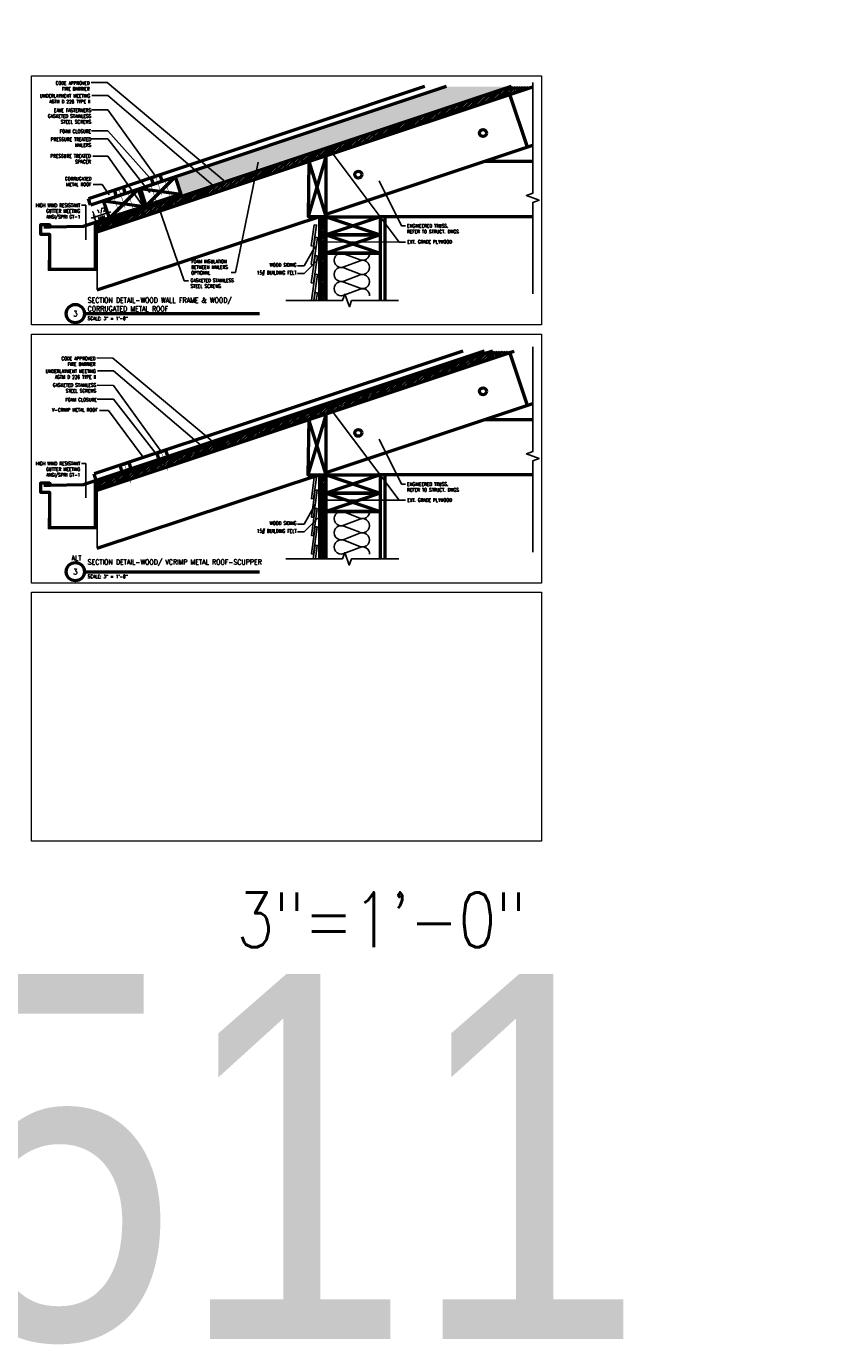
# Model space of a CAD drawing. Header units: inches. Extents: x -3803 to 30720, y -3756 to 4522.
# Tile 36 of 52: x 28753 to 28840, y 3597 to 3742. Entities that reach past the tile are written whole.
import ezdxf
from ezdxf.xclip import XClip

# ---------------------------------------------------------------- set-up
doc = ezdxf.new("R2010")
doc.units = ezdxf.units.IN
doc.header["$LTSCALE"] = 0.011
doc.header["$MEASUREMENT"] = 0
doc.header["$XCLIPFRAME"] = 0
doc.header["$PDMODE"] = 1
doc.layers.get('0').update_dxf_attribs({"linetype": 'CONTINUOUS'})
doc.layers.get('Defpoints').update_dxf_attribs({"linetype": 'CONTINUOUS'})
for name, color, linetype in [('A-elev-5', 5, 'CONTINUOUS'), ('A-elev-8', 8, 'CONTINUOUS'), ('Fasteners', 9, 'CONTINUOUS'), ('Flashing', 5, 'CONTINUOUS'), ('Hatch', 254, 'CONTINUOUS'), ('Object', 7, 'CONTINUOUS'), ('TEXT', 2, 'CONTINUOUS')]:
    doc.layers.add(name, color=color, linetype=linetype)
for name, color, linetype, lineweight in [('A-STAIRS', 3, 'CONTINUOUS', 0), ('A-STRC-IDEN-48', 144, 'CONTINUOUS', 50), ('DIM', 4, 'CONTINUOUS', 13), ('G-HATCH', 8, 'CONTINUOUS', 25), ('G-NOTE', 134, 'CONTINUOUS', 18), ('G-PEN0', 174, 'CONTINUOUS', 13), ('G-PEN2', 8, 'CONTINUOUS', 25), ('G-PEN3', 2, 'CONTINUOUS', 35), ('G-PEN4', 4, 'CONTINUOUS', 50), ('Panels', 6, 'CONTINUOUS', 50)]:
    doc.layers.add(name, color=color, linetype=linetype, lineweight=lineweight)
doc.layers.add('MS_NONPLOT', color=7, linetype='CONTINUOUS', lineweight=0, plot=False)
doc.styles.add('ROM_SML_004', font='ROMANS.shx', dxfattribs={"width": 0.8, "height": 0.375})
doc.styles.add('ROMANS', font='romans.shx')
doc.styles.add('ROMANS-LRG', font='romans.shx', dxfattribs={"width": 0.75, "height": 0.1875})
doc.styles.add('ROMANS_SML_012', font='ROMANS.shx', dxfattribs={"width": 0.8, "height": 1.125})
doc.dimstyles.new('DIM_004', dxfattribs={"dimscale": 4, "dimtxt": 0.09375, "dimasz": 0.09375, "dimexe": 0.125, "dimexo": 0.09375, "dimgap": 0.03125, "dimtad": 1, "dimdec": 4, "dimrnd": 0.0625, "dimzin": 15, "dimdsep": 46, "dimlunit": 4, "dimtxsty": 'ROMANS', "dimblk1": 'ARCHTICK', "dimblk2": 'ARCHTICK', "dimsah": 1, "dimcen": 0.0625, "dimdle": 0.09375, "dimclrd": 256, "dimclre": 256, "dimclrt": 134, "dimadec": 0, "dimazin": 0, "dimtfac": 1, "dimtdec": 4, "dimtix": 1, "dimtmove": 2, "dimatfit": 3, "dimldrblk": 'ARCHTICK', "dimfxl": 1, "dimtvp": 1.2, "dimfrac": 2, "dimtolj": 1, "dimtzin": 15, "dimarcsym": 0})
doc.dimstyles.new('DIM_004 Leader', dxfattribs={"dimscale": 4, "dimtxt": 0.09375, "dimasz": 0.09375, "dimexe": 0.125, "dimexo": 0.09375, "dimgap": 0.03125, "dimtad": 0, "dimjust": 2, "dimdec": 4, "dimrnd": 0.0625, "dimzin": 15, "dimdsep": 46, "dimlunit": 4, "dimtxsty": 'ROMANS', "dimcen": 0.0625, "dimdle": 0.09375, "dimclrd": 256, "dimclre": 256, "dimclrt": 256, "dimadec": 0, "dimazin": 0, "dimtfac": 1, "dimtdec": 4, "dimtix": 1, "dimtmove": 2, "dimatfit": 3, "dimfxl": 1, "dimtvp": 1.2, "dimfrac": 2, "dimtolj": 1, "dimtzin": 15, "dimarcsym": 0})

# ---------------------------------------------------------------- blocks, each defined once
blk = doc.blocks.new('WOOD ROOF SECTION CUT 1')
at = {"layer": 'A-STAIRS', "ltscale": 10, "true_color": 0xc7c8ca}
h = blk.add_hatch(dxfattribs=at)
h.set_pattern_fill('ANSI31', color=9)
h.set_pattern_definition([(45, (-29769.1231, -3788.30889), (-0.08838834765, 0.08838834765), [])])
h.paths.add_polyline_path([(27.59, 16.87), (27.59, 17.67), (-28.03, -0.87), (-28.02, -1.66)])
at = {"layer": 'Hatch', "ltscale": 10, "true_color": 0xc7c8ca}
h = blk.add_hatch(dxfattribs=at)
h.set_pattern_fill('AR-SAND', color=9, scale=0.5)
h.paths.add_polyline_path([(-19.49, 4.35), (27.59, 20.04), (27.59, 17.88), (-18.85, 2.45)])
at = {"color": 3, "ltscale": 10}
for p, q in [((-28.03, -0.87), (27.59, 17.67)), ((-2.63, 6.8), (27.59, 16.87))]:
    blk.add_line(p, q, dxfattribs=at)
at = {"layer": 'DIM', "ltscale": 10}
blk.add_line((-28.03, -8), (-28.03, -1.66), dxfattribs=at)
at = {"layer": 'Fasteners', "const_width": 0.04}
for points in [[(-33.3, -0.77), (-33.48, -0.77), (-33.66, -0.77)], [(-33.3, -1.27), (-33.66, -1.27)], [(-33.48, -1.27), (-33.48, -0.77)]]:
    blk.add_lwpolyline(points, dxfattribs=at)
at = {"layer": 'G-PEN3', "const_width": 0.0239}
for points in [[(-22.11, 1.31), (27.59, 17.88)], [(-28.21, -0.82), (-0.04, 8.58)]]:
    blk.add_lwpolyline(points, dxfattribs=at)
at = {"layer": 'G-PEN4', "ltscale": 10}
for p, q in [((19.07, 7.6), (17.14, 13.39)), ((-2.95, 0.27), (27.59, 10.47)), ((-2.95, 6.7), (-4.95, 0.03)), ((-2.95, 0.03), (-4.84, 6.07)), ((27.59, 6.03), (14.31, 6.03)), ((-19.49, 4.35), (-22.65, 1.18)), ((-23.52, 3), (-26.68, -0.16)), ((-23.28, 3.08), (-18.85, 2.45)), ((-27.31, 1.74), (-22.89, 1.12)), ((-28.03, -8), (-3.64, 0.03)), ((2.95, 0), (-2.95, -2)), ((-2.95, 0), (2.95, -2)), ((2.95, 0.03), (27.59, 0.03)), ((2.95, -2), (-2.95, -4)), ((-2.95, -2), (2.95, -4))]:
    blk.add_line(p, q, dxfattribs=at)
for points in [[(27.59, 16.87), (27.59, 17.67), (-28.03, -0.87), (-28.02, -1.66), (27.59, 16.87)], [(-23.28, 3.08), (-19.49, 4.35), (-18.85, 2.45)]]:
    blk.add_lwpolyline(points, dxfattribs=at)
at = {"layer": 'G-PEN4', "ltscale": 10, "flags": 128}
blk.add_lwpolyline([(-2.95, 0.03), (-2.95, 6.7), (-4.85, 6.06), (-4.95, 0.03)], close=True, dxfattribs=at)
at = {"layer": 'G-PEN4', "ltscale": 10}
for points in [[(-23.28, 3.08), (-19.49, 4.35), (-18.85, 2.45), (-22.65, 1.18)], [(-22.1, 4.27), (-21.15, 4.58), (-20.91, 3.87), (-21.86, 3.56)], [(-27.31, 1.74), (-23.52, 3), (-22.89, 1.1), (-26.68, -0.16)], [(-26.13, 2.92), (-25.18, 3.24), (-24.94, 2.53), (-25.89, 2.21)], [(-2.95, 0), (2.95, 0), (2.95, -2), (-2.95, -2)], [(-2.95, -2), (2.95, -2), (2.95, -4), (-2.95, -4)]]:
    blk.add_lwpolyline(points, close=True, dxfattribs=at)
for centre in [(14.2, 9.16), (0.55, 4.61)]:
    blk.add_circle(centre, 0.375, dxfattribs=at)
at = {"layer": 'Panels'}
for p, q in [((27.59, 20.83), (-28.97, 1.97)), ((27.59, 20.04), (-28.74, 1.26)), ((-28.74, 1.26), (-28.97, 1.97))]:
    blk.add_line(p, q, dxfattribs=at)
for points in [[(-18.92, 2.44), (-29.56, -1.08), (-33.14, -1.16), (-33.85, -1.16)], [(-33.21, -1.9), (-33.21, -5.75), (-28.21, -5.75), (-28.21, -0.82), (-28.21, -0.82)]]:
    blk.add_lwpolyline(points, dxfattribs=at)
blk.add_lwpolyline([(-33.83, -1.02), (-33.21, -1.02, 0.86034), (-33.21, -0.9), (-34.21, -0.9), (-34.21, -1.9), (-33.21, -1.9), (-33.21, -2.71)], format="xyb", dxfattribs=at)
blk = doc.blocks.new('scheme 04')
at = {"layer": 'A-STAIRS', "ltscale": 10, "true_color": 0xc7c8ca}
h = blk.add_hatch(dxfattribs=at)
h.set_pattern_fill('ANSI31', color=9)
h.set_pattern_definition([(45, (-30004.55113, -3730.3617), (-0.08838834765, 0.08838834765), [])])
h.paths.add_polyline_path([(-253.23, -60.03), (-252.48, -60.03), (-252.51, 35.98), (-253.23, 36)])
at = {"layer": 'G-PEN0'}
h = blk.add_hatch(dxfattribs=at)
h.set_pattern_fill('AR-CONC', color=256, scale=0.75, style=0)
h.set_pattern_definition([(50, (-30029.301, -3748.3325), (5.3794514, -0.470641), [0.5625, -6.1875]), (355, (-30029.301, -3748.3325), (-1.040635, 5.641441), [0.45, -4.95]), (100.451444, (-30028.853, -3748.3717), (4.33881635, 5.1707999), [0.4780514, -5.2585658]), (46.1842, (-30029.301, -3746.8325), (8.00431, -1.2413946), [0.84375, -9.28125]), (96.635635, (-30028.634, -3746.936), (7.0099646, 7.3058895), [0.7170776, -7.8878532]), (351.184164, (-30029.301, -3746.8325), (7.0099646, 7.3058895), [0.675, -7.425]), (21, (-30028.551, -3747.2075), (4.4768029, -3.0196417), [0.5625, -6.1875]), (326, (-30028.551, -3747.2075), (1.824865, 5.4386253), [0.45, -4.95]), (71.451445, (-30028.178, -3747.459), (6.3016678, 2.41898365), [0.4780514, -5.2585658]), (37.5, (-30029.3011, -3748.3325), (0.09119891, 2.4967039), [0, -4.89, 0, -5.025, 0, -4.96875]), (7.5, (-30029.3011, -3748.3325), (1.97302153, 2.95808784), [0, -2.865, 0, -4.7775, 0, -1.89375]), (327.5, (-30030.9736, -3748.3325), (4.00366827, -0.16916154), [0, -1.875, 0, -5.85, 0, -7.7625]), (317.5, (-30031.7236, -3748.3325), (4.37389627, 0.75078737), [0, -2.4375, 0, -3.885, 0, -5.5125])])
h.paths.add_polyline_path([(-381.73, 36), (-381.73, 30), (-364.43, 30), (-364.43, 36)])
at = {"layer": 'A-elev-5', "ltscale": 10}
for p, q in [((-381.73, 36), (-364.43, 36)), ((-381.73, 30), (-364.43, 30))]:
    blk.add_line(p, q, dxfattribs=at)
at = {"layer": 'Flashing', "const_width": 0.0239}
for points in [[(-383.67, 36.12), (-364.4, 36.12)], [(-253.36, 36), (-253.36, -60.03)]]:
    blk.add_lwpolyline(points, dxfattribs=at)
at = {"layer": 'G-PEN2'}
for points in [[(-253.8, 35.07), (-254.12, 32.77), (-253.87, 32.74), (-253.55, 35.06)], [(-253.71, 33.72), (-254.12, 30.75), (-253.87, 30.72), (-253.46, 33.7)], [(-253.71, 31.7), (-254.12, 28.74), (-253.87, 28.7), (-253.46, 31.68)], [(-253.71, 29.68), (-254.12, 26.72), (-253.87, 26.68), (-253.46, 29.66)], [(-253.71, 27.66), (-254.12, 24.7), (-253.87, 24.67), (-253.46, 27.65)]]:
    blk.add_lwpolyline(points, close=True, dxfattribs=at)
at = {"layer": 'G-PEN4', "ltscale": 10}
for p, q in [((-253.23, 36), (-253.23, -60.03)), ((-246.09, 35.97), (-246.09, -60.05))]:
    blk.add_line(p, q, dxfattribs=at)
blk.add_lwpolyline([(-252.48, -60.03), (-252.48, 31.97), (-246.58, 31.97), (-246.58, -60.03)], dxfattribs=at)
blk.add_blockref('WOOD ROOF SECTION CUT 1', (-249.53, 35.97))
blk = doc.blocks.new('_ArchTick')
at = {"color": 0, "linetype": 'ByBlock', "const_width": 0.15}
blk.add_lwpolyline([(-0.5, -0.5), (0.5, 0.5)], dxfattribs=at)
blk = doc.blocks.new('*D174')
at = {"layer": 'Defpoints', "color": 0, "ltscale": 10, "transparency": 16777216}
for p in [(-40.64, 13.33), (-39.22, 13.8), (-39, 13.14)]:
    blk.add_point(p, dxfattribs=at)
at = {"layer": 'DIM', "lineweight": -2, "ltscale": 10, "transparency": 16777216}
for p, q in [((-40.42, 12.67), (-39, 13.14)), ((-39.1, 13.44), (-38.84, 12.67)), ((-39, 13.14), (-38.64, 13.26)), ((-40.42, 12.67), (-40.78, 12.55)), ((-40.52, 12.97), (-40.26, 12.19))]:
    blk.add_line(p, q, dxfattribs=at)
at = {"layer": 'DIM', "lineweight": -2, "ltscale": 10, "transparency": 16777216, "xscale": 0.375, "yscale": 0.375, "zscale": 0.375}
for p, rotation in [((-39, 13.14), 198.4349488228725), ((-40.42, 12.67), 18.43494882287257)]:
    blk.add_blockref('_ArchTick', p, dxfattribs=dict(at, rotation=rotation))
at = {"layer": 'DIM', "color": 134, "ltscale": 10, "transparency": 16777216, "insert": (-39.84, 13.3), "char_height": 0.375, "attachment_point": 5, "rotation": 18.4349, "style": 'ROMANS'}
blk.add_mtext('\\A1;1 1/2"', dxfattribs=at)
blk = doc.blocks.new('2_12_ins')
for p, q in [((-0.678, 2.532), (-1.822, 2.967)), ((-0.678, 2.467), (-1.822, 2.032)), ((-0.678, 1.532), (-1.822, 1.967)), ((-0.678, 1.532), (-1.822, 1.967)), ((-0.678, 1.467), (-1.822, 1.032)), ((-0.678, 1.467), (-1.822, 1.032)), ((-0.678, 0.533), (-1.822, 0.967)), ((-0.678, 0.467), (-1.822, 0.033))]:
    blk.add_line(p, q)
for centre, start, end in [((-2, 2.5), 69.20394, 290.79606), ((-0.5, 3), 249.20394, 359.99327), ((-2, 1.5), 69.20394, 290.79606), ((-2, 1.5), 69.20394, 290.79606), ((-0.5, 2), 250.40449, 110.79606), ((-2, 0.5), 69.20394, 290.79606), ((-0.5, 1), 249.20394, 109.59551), ((-0.5, 0), 0.00673, 110.79606)]:
    blk.add_arc(centre, 0.5, start, end)
blk = doc.blocks.new('N')
at = {"ltscale": 10}
blk.add_line((-12.15743, 21.29879), (-12.12125, 21.19023), dxfattribs=at)
for points in [[(-40.14623, 4.71755), (-40.14623, 11.84857)], [(-40.33399, 6.97451), (-45.33399, 6.97528), (-45.33399, 8.89906)]]:
    blk.add_lwpolyline(points, dxfattribs=at)
at = {"layer": 'A-elev-8', "ltscale": 10}
blk.add_line((-45.33399, 7.97449), (-45.45899, 7.97449), dxfattribs=at)
blk.add_lwpolyline([(-40.14621, 6.84949), (-45.45899, 6.8503), (-45.45899, 7.97449)], dxfattribs=at)
at = {"layer": 'G-PEN3', "ltscale": 10, "const_width": 0.05}
for points in [[(-37.6778, 15.90654), (-37.91497, 15.82748)], [(-37.79638, 15.86701), (-37.08245, 13.72522)], [(-34.17211, 16.25594), (-34.40928, 16.17688)], [(-34.29069, 16.21641), (-33.22973, 13.17262)], [(-33.6459, 17.25051), (-33.88307, 17.17145)], [(-33.6459, 17.25051), (-33.88307, 17.17145)], [(-33.76448, 17.21098), (-33.05055, 15.06919)], [(-32.84943, 16.69683), (-32.61226, 16.77589)], [(-32.84943, 16.69683), (-32.61226, 16.77589)], [(-32.73084, 16.73636), (-31.75334, 13.66475)], [(-45.94628, 11.56309), (-41.68052, 11.64072), (-31.04079, 15.16134)], [(-38.20401, 14.91197), (-38.44118, 14.83291)], [(-38.20401, 14.91197), (-38.44118, 14.83291)], [(-38.3226, 14.87244), (-37.26164, 11.82865)], [(-36.88133, 15.35286), (-36.64416, 15.43192)], [(-36.76275, 15.39239), (-35.78524, 12.32078)]]:
    blk.add_lwpolyline(points, dxfattribs=at)
blk.add_lwpolyline([(-40.3332, 11.97022), (-40.33399, 6.97449), (-45.33399, 6.97528), (-45.33399, 10.82364), (-46.33399, 10.82364), (-46.33399, 11.82364), (-45.33399, 11.82364, -1), (-45.33399, 11.69864), (-45.94628, 11.69864)], format="xyb", dxfattribs=at)
at = {"layer": 'Object', "linetype": 'Continuous'}
for points in [[(7.5171, 4.272), (7.5171, 14.27723), (8.20397, 14.52723), (6.83024, 15.02723), (7.5171, 15.27723), (7.5171, 27.42113)], [(-19.49809, 3.54338), (-13.29721, 3.54338), (-13.04721, 4.23025), (-12.54721, 2.85651), (-12.29721, 3.54338), (-7.15594, 3.54338)]]:
    blk.add_lwpolyline(points, dxfattribs=at)
ref = blk.add_blockref('scheme 04', (237.41204, -23.25202))
XClip(ref).set_block_clipping_path([(-284.4788532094, 26.8194975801), (-229.8949382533, 50.2027107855)])
at = {"layer": 'G-NOTE', "char_height": 0.375, "attachment_point": 3, "style": 'ROM_SML_004'}
for s, width, insert in [('CODE APPROVED\\PFIRE BARRIER', 7.8244588, (-40.95577, 27.52999)), ('UNDERLAYMENT MEETING\\PASTM D 226 TYPE II', 7.8244588, (-40.89836, 26.1301)), ('\\A1;EAVE FASTERNERS\\PGASKETED{\\A0; STAINLESS STEEL SCREWS}', 5.8915306, (-40.78987, 24.54295)), ('FOAM CLOSURE', 5.8915306, (-40.78987, 22.24881)), (' PRESSURE TREATED NAILERS', 5.8915306, (-40.78987, 21.36979)), ('\\A1;PRESSURE TREATED\\PSPACER', 7.8244588, (-40.82789, 19.55077)), ('HIGH WIND RESISTANT GUTTER MEETING ANSI/SPRI GT-1', 5.8915306, (-41.98866, 14.15347)), ('\\pxql;ENGINEERED TRUSS.\\PREFER TO STRUCT. DWGS', 5.8915306, (-0.34316, 11.89982)), ('EXT. GRADE PLYWOOD', 5.8915306, (-1.32021, 10.16082)), ('\\pxql;FOAM INSULATION BETWEEN NAILERS OPTIONAL', 5.8915306, (-23.95689, 8.00793)), ('WOOD SIDING', 5.8915306, (-18.33311, 7.62705)), ('\\pxql;GASKETED STAINLESS STEEL SCREWS', 5.8915306, (-24.02292, 5.93105)), ('15# BUILDING FELT', 5.8915306, (-18.33311, 6.77845))]:
    blk.add_mtext_dynamic_manual_height_columns(s, width=width, gutter_width=1.875, heights=[0], dxfattribs=dict(at, insert=insert))
at = {"layer": 'G-NOTE', "insert": (-39.35424, 12.90337), "char_height": 0.375, "attachment_point": 3, "rotation": 19.1158991, "style": 'ROM_SML_004'}
blk.add_mtext_dynamic_manual_height_columns('MIN', width=5.8915306, gutter_width=1.875, heights=[0], dxfattribs=at)
at = {"layer": 'DIM', "ltscale": 10}
dim = blk.add_aligned_dim(p1=(-40.63867, 13.32591), p2=(-39.21565, 13.80025), distance=-0.69275, dimstyle='DIM_004', dxfattribs=at)
dim.commit()
dim.dimension.update_dxf_attribs({"geometry": '*D174', "text_midpoint": (-39.83798, 13.29552)})
at = {"layer": 'G-NOTE'}
for points in [[(-26.2791, 16.6975), (-39.02405, 27.39119), (-40.78526, 27.39926)], [(-27.42801, 16.13989), (-38.96664, 25.99129), (-40.72785, 25.99937)], [(-33.74262, 17.14539), (-38.98317, 24.4022), (-40.74438, 24.41028)], [(-34.08962, 16.63443), (-38.98317, 22.10806), (-40.74438, 22.11613)], [(-34.36048, 15.35648), (-38.98317, 21.22903), (-40.74438, 21.23711)], [(-35.00229, 13.67364), (-38.981, 19.35657), (-40.59013, 19.35657)], [(-14.53486, 19.848), (-7.09267, 9.94457), (-6.39056, 9.94457)], [(-22.53158, 18.67108), (-24.99084, 6.61501), (-25.487, 6.61501)], [(-9.28706, 16.64045), (-6.8412, 11.71797), (-6.39047, 11.71797)], [(-41.37013, 10.19234), (-41.37208, 13.98881), (-41.85045, 13.98881)], [(-33.39863, 13.71534), (-30.6201, 5.69803), (-30.12394, 5.69803)], [(-16.28669, 9.47452), (-17.48663, 7.34316), (-18.20016, 7.34316)], [(-15.27983, 9.95673), (-7.09267, 9.94457), (-6.39056, 9.94457)], [(-15.96197, 8.02938), (-17.48663, 6.49456), (-18.20016, 6.49456)]]:
    blk.add_leader(points, dimstyle='DIM_004 Leader', override={"dimgap": 0.03125, "dimtad": 0}, dxfattribs=at)
blk = doc.blocks.new('1D')
at = {"layer": 'A-STAIRS', "ltscale": 10, "true_color": 0xc7c8ca}
h = blk.add_hatch(dxfattribs=at)
h.set_pattern_fill('ANSI31', color=9)
h.set_pattern_definition([(45, (-29789.71284, -3776.47444), (-0.08838834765, 0.08838834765), [])])
h.paths.add_polyline_path([(-3, 25.38), (-5.37, 25.38), (-48.61, 10.96), (-48.61, 10.17)])
h = blk.add_hatch(dxfattribs=at)
h.set_pattern_fill('ANSI31', color=9)
h.set_pattern_definition([(45, (-29775.60763, -3754.49957), (-0.08838834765, 0.08838834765), [])])
h.paths.add_polyline_path([(-24.29, 2.66), (-23.56, 2.66), (-23.57, 11.84), (-24.29, 11.86)])
at = {"color": 3, "ltscale": 10}
for p, q in [((-48.61, 10.96), (-5.37, 25.38)), ((-23.22, 18.64), (-3, 25.38))]:
    blk.add_line(p, q, dxfattribs=at)
at = {"ltscale": 10}
blk.add_line((-20.63, 20.41), (-20.59, 20.3), dxfattribs=at)
for points in [[(-48.61, 3.83), (-48.61, 10.96)], [(-48.8, 6.09), (-53.8, 6.09), (-53.8, 8.01)]]:
    blk.add_lwpolyline(points, dxfattribs=at)
at = {"layer": 'A-elev-8', "ltscale": 10}
blk.add_line((-53.8, 7.09), (-53.93, 7.09), dxfattribs=at)
blk.add_lwpolyline([(-48.61, 5.96), (-53.93, 5.96), (-53.93, 7.09)], dxfattribs=at)
at = {"layer": 'DIM', "ltscale": 10}
blk.add_line((-48.61, 3.83), (-48.61, 10.17), dxfattribs=at)
at = {"layer": 'Fasteners', "const_width": 0.04}
for points in [[(-53.89, 11.06), (-54.07, 11.06), (-54.25, 11.06)], [(-53.89, 10.56), (-54.25, 10.56)], [(-54.07, 10.56), (-54.07, 11.06)]]:
    blk.add_lwpolyline(points, dxfattribs=at)
at = {"layer": 'Flashing', "const_width": 0.0239}
blk.add_lwpolyline([(-24.42, 11.86), (-24.42, 2.66)], dxfattribs=at)
at = {"layer": 'G-PEN2'}
for points in [[(-24.86, 11.55), (-25.17, 9.25), (-24.92, 9.22), (-24.61, 11.54)], [(-24.77, 10.2), (-25.17, 7.23), (-24.92, 7.2), (-24.52, 10.18)], [(-24.77, 8.18), (-25.17, 5.21), (-24.92, 5.18), (-24.52, 8.16)], [(-24.77, 6.16), (-25.17, 3.2), (-24.92, 3.16), (-24.52, 6.14)]]:
    blk.add_lwpolyline(points, close=True, dxfattribs=at)
blk.add_lwpolyline([(-24.72, 2.66), (-24.52, 4.12), (-24.77, 4.14), (-24.97, 2.66)], dxfattribs=at)
at = {"layer": 'G-PEN3', "const_width": 0.0239}
for points in [[(-42.7, 13.14), (-6.02, 25.38)], [(-48.8, 11.02), (-20.63, 20.41)]]:
    blk.add_lwpolyline(points, dxfattribs=at)
at = {"layer": 'G-PEN3', "ltscale": 10, "const_width": 0.05}
for points in [[(-41.49, 14.49), (-41.73, 14.41)], [(-41.49, 14.49), (-41.73, 14.41)], [(-41.61, 14.45), (-40.9, 12.31)], [(-54.41, 10.68), (-50.15, 10.75), (-39.51, 14.28)], [(-45.53, 13.15), (-45.76, 13.07)], [(-45.65, 13.11), (-44.93, 10.97)]]:
    blk.add_lwpolyline(points, dxfattribs=at)
blk.add_lwpolyline([(-48.8, 11.08), (-48.8, 6.09), (-53.8, 6.09), (-53.8, 9.94), (-54.8, 9.94), (-54.8, 10.94), (-53.8, 10.94, -1), (-53.8, 10.81), (-54.41, 10.81)], format="xyb", dxfattribs=at)
at = {"layer": 'G-PEN4', "ltscale": 10}
for p, q in [((-1.52, 19.44), (-3.45, 25.23)), ((-23.54, 12.1), (-0.95, 19.65)), ((-23.54, 18.53), (-25.54, 11.86)), ((-23.54, 11.86), (-25.43, 17.9)), ((-0.95, 17.87), (-6.28, 17.87)), ((-48.61, 3.83), (-24.23, 11.87)), ((-24.29, 11.86), (-24.29, 2.66)), ((-17.64, 11.83), (-23.54, 9.83)), ((-23.54, 11.83), (-17.64, 9.83)), ((-17.64, 11.87), (-0.95, 11.87)), ((-17.14, 11.83), (-17.14, 2.66)), ((-17.64, 9.83), (-23.54, 7.83)), ((-23.54, 9.83), (-17.64, 7.83))]:
    blk.add_line(p, q, dxfattribs=at)
for points in [[(-5.37, 25.38), (-48.61, 10.96), (-48.61, 10.17), (-3, 25.38)], [(-23.54, 2.66), (-23.54, 7.83), (-17.64, 7.83), (-17.64, 2.66)]]:
    blk.add_lwpolyline(points, dxfattribs=at)
at = {"layer": 'G-PEN4', "ltscale": 10, "flags": 128}
blk.add_lwpolyline([(-23.54, 11.86), (-23.54, 18.53), (-25.44, 17.9), (-25.54, 11.86)], close=True, dxfattribs=at)
at = {"layer": 'G-PEN4', "ltscale": 10}
for points in [[(-42.07, 14.23), (-41.12, 14.55), (-40.88, 13.83), (-41.83, 13.52)], [(-46.1, 12.89), (-45.15, 13.2), (-44.91, 12.49), (-45.86, 12.17)], [(-23.54, 11.83), (-17.64, 11.83), (-17.64, 9.83), (-23.54, 9.83)], [(-23.54, 9.83), (-17.64, 9.83), (-17.64, 7.83), (-23.54, 7.83)]]:
    blk.add_lwpolyline(points, close=True, dxfattribs=at)
for centre in [(-6.39, 20.99), (-20.04, 16.44)]:
    blk.add_circle(centre, 0.375, dxfattribs=at)
at = {"layer": 'Object', "linetype": 'Continuous'}
for points in [[(-0.95, 3.39), (-0.95, 13.39), (-0.26, 13.64), (-1.64, 14.14), (-0.95, 14.39), (-0.95, 25.86)], [(-27.97, 2.66), (-21.77, 2.66), (-21.52, 3.34), (-21.02, 1.97), (-20.77, 2.66), (-15.62, 2.66)]]:
    blk.add_lwpolyline(points, dxfattribs=at)
at = {"layer": 'Panels'}
for p, q in [((-8.62, 25.38), (-48.94, 11.94)), ((-6.25, 25.38), (-48.71, 11.23)), ((-48.71, 11.23), (-48.94, 11.94))]:
    blk.add_line(p, q, dxfattribs=at)
for points in [[(-39.51, 14.28), (-50.15, 10.75), (-53.73, 10.68), (-54.43, 10.68)], [(-53.8, 9.94), (-53.8, 6.09), (-48.8, 6.09), (-48.8, 11.02), (-48.8, 11.02)]]:
    blk.add_lwpolyline(points, dxfattribs=at)
blk.add_lwpolyline([(-54.41, 10.81), (-53.8, 10.81, 0.86034), (-53.8, 10.94), (-54.8, 10.94), (-54.8, 9.94), (-53.8, 9.94), (-53.8, 9.12)], format="xyb", dxfattribs=at)
at = {"layer": 'G-HATCH', "xscale": 1.550123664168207, "yscale": 1.550123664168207, "zscale": 1.550123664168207}
blk.add_blockref('2_12_ins', (-18.8, 3.18), dxfattribs=at)
at = {"layer": 'G-NOTE', "char_height": 0.375, "attachment_point": 3, "style": 'ROM_SML_004'}
for s, width, insert in [('CODE APPROVED\\PFIRE BARRIER', 7.8245, (-48.8, 24.77)), ('UNDERLAYMENT MEETING\\PASTM D 226 TYPE II', 7.8245, (-48.75, 23.37)), ('GASKETED STAINLESS STEEL SCREWS', 5.8915, (-48.72, 21.86)), ('FOAM CLOSURE', 5.8915, (-48.64, 20.25)), ('V-CRIMP METAL ROOF', 5.8915, (-48.56, 19.14)), ('HIGH WIND RESISTANT GUTTER MEETING ANSI/SPRI GT-1', 5.8915, (-50.46, 13.27)), ('\\pxql;ENGINEERED TRUSS.\\PREFER TO STRUCT. DWGS', 5.8915, (-8.81, 11.01)), ('EXT. GRADE PLYWOOD', 5.8915, (-9.79, 9.27)), ('15# BUILDING FELT', 5.8915, (-26.8, 5.89)), ('WOOD SIDING', 5.8915, (-26.8, 6.74))]:
    blk.add_mtext_dynamic_manual_height_columns(s, width=width, gutter_width=1.88, heights=[0], dxfattribs=dict(at, insert=insert))
at = {"layer": 'G-NOTE'}
for points in [[(-35.81, 15.35), (-46.87, 24.63), (-48.63, 24.64)], [(-36.98, 14.84), (-46.82, 23.23), (-48.58, 23.24)], [(-41.59, 14.39), (-46.83, 21.64), (-48.59, 21.65)], [(-41.94, 13.85), (-46.83, 20.11), (-48.59, 20.12)], [(-43.57, 13.78), (-47.36, 18.88), (-48.35, 18.89)], [(-23, 18.96), (-15.56, 9.06), (-14.86, 9.06)], [(-17.76, 15.75), (-15.31, 10.83), (-14.86, 10.83)], [(-49.84, 9.31), (-49.84, 13.1), (-50.32, 13.1)], [(-23.75, 9.07), (-15.56, 9.06), (-14.86, 9.06)], [(-24.76, 8.59), (-25.96, 6.46), (-26.67, 6.46)], [(-24.43, 7.14), (-25.96, 5.61), (-26.67, 5.61)]]:
    blk.add_leader(points, dimstyle='DIM_004 Leader', override={"dimgap": 0.03125, "dimtad": 0}, dxfattribs=at)

msp = doc.modelspace()

# ---------------------------------------------------------------- linework, layer by layer
at = {"ltscale": 10}
msp.add_line((28770.6366848, 3723.2014186), (28770.6699866, 3723.1015132), dxfattribs=at)
at = {"layer": 'A-STRC-IDEN-48'}
for p, q in [((28759.4152751, 3710.0720297), (28778.5530213, 3710.0720297)), ((28759.4152751, 3681.8220297), (28778.5530213, 3681.8220297))]:
    msp.add_line(p, q, dxfattribs=at)
for centre in [(28758.4152751, 3710.0720297), (28758.4152751, 3710.0720297), (28758.4152751, 3681.8220297)]:
    msp.add_circle(centre, 1, dxfattribs=at)
at = {"layer": 'G-PEN3', "ltscale": 10, "const_width": 0.05}
msp.add_lwpolyline([(28777.7001314, 3727.8608862), (28777.4629605, 3727.7818292)], dxfattribs=at)
at = {"layer": 'MS_NONPLOT'}
for points in [[(28753.6008496, 3736.0941616), (28809.4008492, 3736.0941616), (28809.4008492, 3708.8284136), (28753.6008496, 3708.8284136)], [(28753.6008496, 3707.8284136), (28809.4008492, 3707.8284136), (28809.4008492, 3680.5784136), (28753.6008496, 3680.5784136)], [(28753.6008492, 3679.5784136), (28809.4008492, 3679.5784136), (28809.4008492, 3652.3284136), (28753.6008492, 3652.3284136)]]:
    msp.add_lwpolyline(points, close=True, dxfattribs=at)

# ---------------------------------------------------------------- block references
for name, p in [('N', (28800.9323116, 3707.9583076)), ('1D', (28809.4008492, 3680.5784136))]:
    msp.add_blockref(name, p)
ref = msp.add_blockref('scheme 04', (29123.8622352, 3687.7257325))
XClip(ref).set_block_clipping_path([(-395.2683086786, 26.8266464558), (-376.5909358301, 43.1458848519)])
at = {"layer": 'G-HATCH', "xscale": 1.550123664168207, "yscale": 1.550123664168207, "zscale": 1.550123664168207}
msp.add_blockref('2_12_ins', (28790.6043773, 3712.028679), dxfattribs=at)

# ---------------------------------------------------------------- texts
at = {"layer": 'A-STRC-IDEN-48', "char_height": 0.375, "width": 18.790885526, "attachment_point": 4, "line_spacing_factor": 0.903611, "style": 'ROMANS_SML_012'}
for s, insert in [('\\A1;\\pxsm1;{\\H1.5x;SECTION DETAIL-WOOD WALL FRAME & WOOD/ CORRUGATED METAL ROOF}', (28759.7621358, 3711.0666061)), ('\\A1;{\\H1.5x;ALT}', (28757.9922994, 3683.3195912)), ('\\A1;\\pxsm1;{\\H1.5x;SECTION DETAIL-WOOD/ VCRIMP METAL ROOF-SCUPPER}', (28759.7621358, 3682.7876109))]:
    msp.add_mtext(s, dxfattribs=dict(at, insert=insert))
at = {"layer": 'G-NOTE', "insert": (28760.1628914, 3725.0211057), "char_height": 0.375, "attachment_point": 3, "style": 'ROM_SML_004'}
msp.add_mtext_dynamic_manual_height_columns('CORRUGATED\\PMETAL ROOF', width=5.891530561, gutter_width=1.875, heights=[0], dxfattribs=at)
at = {"layer": 'G-NOTE', "line_spacing_factor": 0.903611, "style": 'ROMANS_SML_012'}
for s, insert, char_height, attachment_point in [('\\A1;3', (28758.4152751, 3710.0720297), 0.625, 5), ('\\A1;SCALE: 3" = 1\'-0"', (28759.7621358, 3709.5449604), 0.375, 4), ('\\A1;3', (28758.4152751, 3681.8220297), 0.625, 5), ('\\A1;SCALE: 3" = 1\'-0"', (28759.7621358, 3681.2949604), 0.375, 4)]:
    msp.add_mtext(s, dxfattribs=dict(at, insert=insert, char_height=char_height, attachment_point=attachment_point))
at = {"layer": 'MS_NONPLOT', "style": 'ROMANS-LRG', "width": 0.8}
msp.add_text('3"=1\'-0"', height=6, dxfattribs=at).set_placement((28776.0443321, 3640.71621))
at = {"layer": 'TEXT', "color": 2, "insert": (28703.4721203, 3637.8047344), "char_height": 39.978878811, "width": 1371.580484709, "attachment_point": 1}
msp.add_mtext('{\\fTechnic|b0|i0|c2|p2;a-511 }', dxfattribs=at)

# ---------------------------------------------------------------- leaders
at = {"layer": 'G-NOTE'}
msp.add_leader([(28762.0952222, 3723.0796649), (28761.3589276, 3724.2012352), (28760.368538, 3724.2173923)], dimstyle='DIM_004 Leader', override={"dimgap": 0.03125, "dimtad": 0}, dxfattribs=at)

doc.saveas('drawing.dxf')
